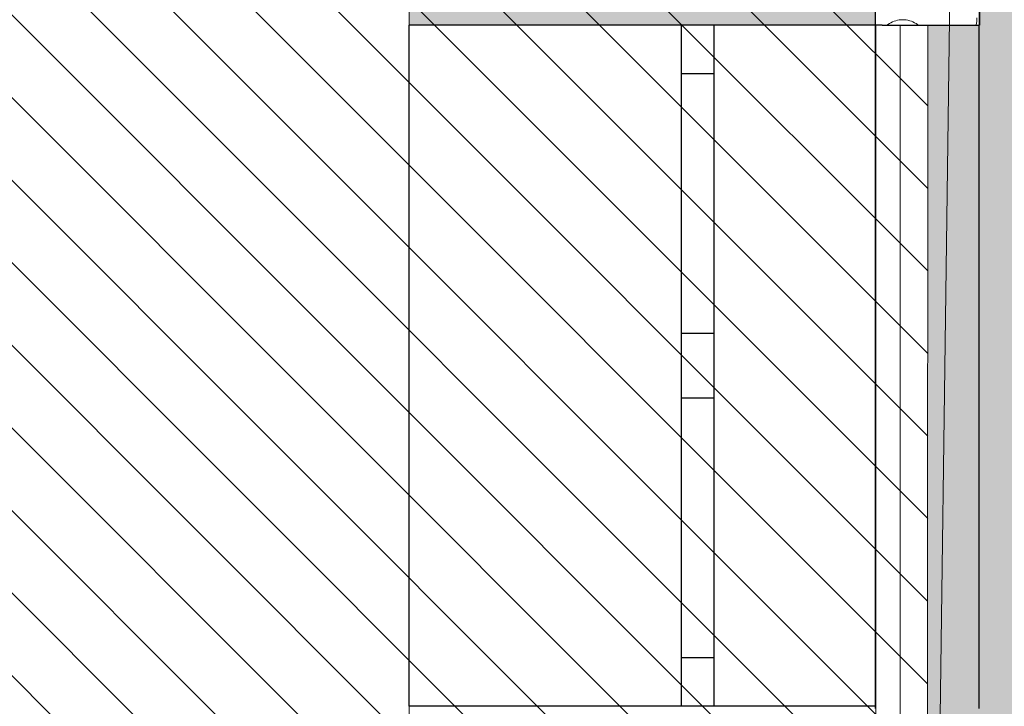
# Model space of a CAD drawing. Header units: millimetres. Extents: x -40276 to 214973, y -147941 to 35228.
# Tile 178 of 256: x -1642 to -124, y 2180 to 3238. Entities that reach past the tile are written whole.
import ezdxf

# ---------------------------------------------------------------- set-up
doc = ezdxf.new("R2010")
doc.units = ezdxf.units.MM
doc.header["$MEASUREMENT"] = 0
doc.linetypes.add('Wipeout_Contour', pattern=[1000, 0, -1000])
for name, color, linetype in [('1._POHLED ZÁPADNÍ_2_0_plochy', 7, 'Continuous'), ('1._POHLED ZÁPADNÍ_2_2D prvky - obecné', 7, 'Continuous'), ('1._POHLED ZÁPADNÍ_2_akustické prvky', 7, 'Continuous'), ('1._POHLED ZÁPADNÍ_2_BT_ortho', 7, 'Continuous'), ('1._POHLED ZÁPADNÍ_2_Nové_Konstrukce - nosné', 7, 'Continuous'), ('1._POHLED ZÁPADNÍ_2_Nové_Výplně – Řezové', 7, 'Continuous'), ('1._POHLED ZÁPADNÍ_2_Situace - terén', 7, 'Continuous')]:
    doc.layers.add(name, color=color, linetype=linetype)

# ---------------------------------------------------------------- blocks, each defined once
blk = doc.blocks.new('*X13', base_point=(-42174.7, -26223.7))
at = {"layer": '1._POHLED ZÁPADNÍ_2_Nové_Výplně – Řezové', "color": 21, "linetype": 'Continuous', "lineweight": 20, "true_color": 0xffaaaa}
for p, q in [((-296.1, 3234.7), (-298.6, 3233.5)), ((-293.6, 3235.7), (-296.1, 3234.7)), ((-291.1, 3236.6), (-293.6, 3235.7)), ((-288.4, 3237.3), (-291.1, 3236.6)), ((-285.7, 3237.8), (-288.4, 3237.3)), ((-283, 3238), (-285.7, 3237.8)), ((-280.3, 3238.1), (-283, 3238)), ((-277.6, 3238), (-280.3, 3238.1)), ((-274.9, 3237.7), (-277.6, 3238)), ((-272.2, 3237.3), (-274.9, 3237.7)), ((-269.6, 3236.6), (-272.2, 3237.3)), ((-267, 3235.7), (-269.6, 3236.6)), ((-264.5, 3234.7), (-267, 3235.7)), ((-262.1, 3233.5), (-264.5, 3234.7)), ((-166.4, 3232.7), (-166.1, 3235.4)), ((-166.1, 3238.1), (-166.1, 3240.8)), ((-166.1, 3235.4), (-166.1, 3238.1)), ((-303.2, 3230.5), (-304.2, 3229.7)), ((-300.9, 3232.1), (-303.2, 3230.5)), ((-298.6, 3233.5), (-300.9, 3232.1)), ((-259.7, 3232.1), (-262.1, 3233.5)), ((-257.5, 3230.5), (-259.7, 3232.1)), ((-256.4, 3229.7), (-257.5, 3230.5)), ((-167, 3229.7), (-166.9, 3230)), ((-166.9, 3230), (-166.4, 3232.7))]:
    blk.add_line(p, q, dxfattribs=at)

msp = doc.modelspace()

# ---------------------------------------------------------------- hatches: boundary and pattern name
at = {"layer": '1._POHLED ZÁPADNÍ_2_0_plochy', "linetype": 'Continuous', "lineweight": 0, "true_color": 0x725616}
msp.add_hatch(color=46, dxfattribs=at).paths.add_polyline_path([(-40276.1, 380), (-40276.1, -1043.7), (-26430.1, -1753.8), (-207.8, -1407.2, 0.378179), (2221.6, 744.4), (1454.6, 22244.4), (546.8, 28172), (-1346.6, 35227.5), (-3442.1, 35227.5), (-1029.2, 25664.9), (-238.4, 17796), (-239.2, 14109.2), (861.4, 14093.7), (783, 8563.1), (-240.5, 8577.6), (-242.4, 270.4), (-4572.2, 250.2), (-4572.6, 350.6), (-5872.7, 344.6), (-5872.2, 244.2), (-7761, 235.3), (-7759.9, 351.1), (-8809.8, 361.3), (-8811.1, 230.4), (-11400.3, 218.3), (-11400.4, 351.1), (-12450.4, 350.8), (-12450.3, 213.4), (-13471.2, 208.7), (-13473.3, 368.5), (-14863.3, 349.9), (-14861.3, 202.2), (-20482.2, 176), (-20484.8, 349.9), (-26651.8, 257.8), (-26680.1, 83.4), (-26744.6, -483.5), (-39550, 311.2)])
at = {"layer": '1._POHLED ZÁPADNÍ_2_0_plochy', "linetype": 'Continuous', "lineweight": 20, "true_color": 0xffaaaa}
h = msp.add_hatch(dxfattribs=at)
h.set_pattern_fill('Izolační_tvárnice_0002', color=21, style=0, pattern_type=2)
h.set_pattern_definition([(315, (-10360.18, 9405.31), (63.6396, 63.6396), [])])
h.paths.add_polyline_path([(-10906.3, 18690.2), (-10970.7, 9084.1), (-20311.4, 10009.9), (-20479.4, 269.7), (-242.3, 419.8), (-238.4, 17796)])
at = {"layer": '1._POHLED ZÁPADNÍ_2_Nové_Výplně – Řezové', "linetype": 'Continuous', "lineweight": 0, "true_color": 0xf2b2b2}
msp.add_hatch(color=9, dxfattribs=at).paths.add_polyline_path([(-321.7, 4150.2), (-1041.7, 4150.2), (-1041.7, 3229.7), (-321.7, 3229.7)])

# ---------------------------------------------------------------- linework, layer by layer
at = {"layer": '1._POHLED ZÁPADNÍ_2_0_plochy', "color": 7, "linetype": 'Continuous', "lineweight": 13, "flags": 128}
msp.add_lwpolyline([(-1029.2, 25664.9), (-238.4, 17796), (-239.2, 14109.2), (861.4, 14093.7), (783, 8563.1), (-240.5, 8577.6), (-242.4, 270.4), (-4572.2, 250.2), (-4572.6, 350.6), (-5872.7, 344.6), (-5872.2, 244.2), (-7761, 235.3), (-7759.9, 351.1), (-8809.8, 361.3), (-8811.1, 230.4), (-11400.3, 218.3)], dxfattribs=at)
at = {"layer": '1._POHLED ZÁPADNÍ_2_2D prvky - obecné', "color": 7, "linetype": 'Continuous', "lineweight": 13}
msp.add_line((-1041.7, 1050.1), (-1041.7, 5105.2), dxfattribs=at)
at = {"layer": '1._POHLED ZÁPADNÍ_2_Nové_Konstrukce - nosné', "color": 1, "linetype": 'Continuous', "lineweight": 25}
for p, q in [((-1041.7, 2179.7), (-1041.7, 3229.7)), ((-621.7, 3229.7), (-1041.7, 3229.7)), ((-621.7, 3154.7), (-621.7, 3229.7)), ((-571.7, 3229.7), (-621.7, 3229.7)), ((-571.7, 3229.7), (-621.7, 3229.7)), ((-571.7, 3229.7), (-571.7, 3154.7)), ((-321.7, 3229.7), (-571.7, 3229.7)), ((-321.7, 2179.7), (-321.7, 3229.7)), ((-571.7, 3154.7), (-621.7, 3154.7)), ((-621.7, 2754.7), (-621.7, 3154.7)), ((-571.7, 3154.7), (-571.7, 2754.7)), ((-621.7, 2704.7), (-621.7, 2754.7)), ((-621.7, 2754.7), (-571.7, 2754.7)), ((-571.7, 2754.7), (-571.7, 2704.7)), ((-621.7, 2654.7), (-621.7, 2704.7)), ((-571.7, 2704.7), (-571.7, 2654.7)), ((-571.7, 2654.7), (-621.7, 2654.7)), ((-621.7, 2254.7), (-621.7, 2654.7)), ((-571.7, 2654.7), (-571.7, 2254.7)), ((-621.7, 2179.7), (-621.7, 2254.7)), ((-621.7, 2254.7), (-571.7, 2254.7)), ((-571.7, 2254.7), (-571.7, 2179.7)), ((-621.7, 2179.7), (-1041.7, 2179.7)), ((-571.7, 2179.7), (-621.7, 2179.7)), ((-571.7, 2179.7), (-621.7, 2179.7)), ((-321.7, 2179.7), (-571.7, 2179.7))]:
    msp.add_line(p, q, dxfattribs=at)
at = {"layer": '1._POHLED ZÁPADNÍ_2_Situace - terén', "color": 8, "linetype": 'Continuous', "lineweight": 13, "flags": 128}
msp.add_lwpolyline([(-321.7, 9430.3), (-284.5, 9430.3), (-284.5, 312.5), (-321.7, 312.5)], close=True, dxfattribs=at)

# ---------------------------------------------------------------- next in the draw order: wipeouts: each hides what was drawn before it
at = {"color": 254, "linetype": 'Wipeout_Contour', "lineweight": 0, "ltscale": 25061.992761}
msp.add_wipeout([(-322, 5105.2), (-322.2, 3229.7), (-312.2, 3229.7), (-162.2, 3229.7), (-162, 5105.1), (-312, 5105.2)], dxfattribs=at).dxf.layer = '1._POHLED ZÁPADNÍ_2_Nové_Výplně – Řezové'

# ---------------------------------------------------------------- next in the draw order: linework, layer by layer
at = {"layer": '1._POHLED ZÁPADNÍ_2_akustické prvky', "color": 1, "linetype": 'Continuous', "lineweight": 35}
msp.add_line((-162.1, 3229.7), (-162, 5105.1), dxfattribs=at)
at = {"layer": '1._POHLED ZÁPADNÍ_2_BT_ortho', "color": 142, "linetype": 'Continuous', "lineweight": 20, "true_color": 0x0080c0, "flags": 128}
msp.add_lwpolyline([(-234, 1319), (-149.1, 7654.9), (-1115, 7714.3), (-1163.3, 17864.4)], dxfattribs=at)
at = {"layer": '1._POHLED ZÁPADNÍ_2_Nové_Konstrukce - nosné', "color": 1, "linetype": 'Continuous', "lineweight": 25}
for p, q in [((-322.3, 3154.8), (-321.9, 5105.2)), ((-322.4, 2176.3), (-322.2, 3229.7)), ((-312.2, 3229.7), (-322.2, 3229.7)), ((-312.2, 3229.7), (-322.2, 3229.7)), ((-312.2, 3229.7), (-162.2, 3229.7)), ((-312.2, 3229.7), (-162.2, 3229.7)), ((-162.4, 2176.3), (-162.2, 3229.7))]:
    msp.add_line(p, q, dxfattribs=at)

# ---------------------------------------------------------------- next in the draw order: block references
at = {"layer": '1._POHLED ZÁPADNÍ_2_0_plochy', "color": 9, "linetype": 'Continuous', "lineweight": 13}
msp.add_blockref('*X13', (-42174.7, -26223.7), dxfattribs=at)

doc.saveas('drawing.dxf')
